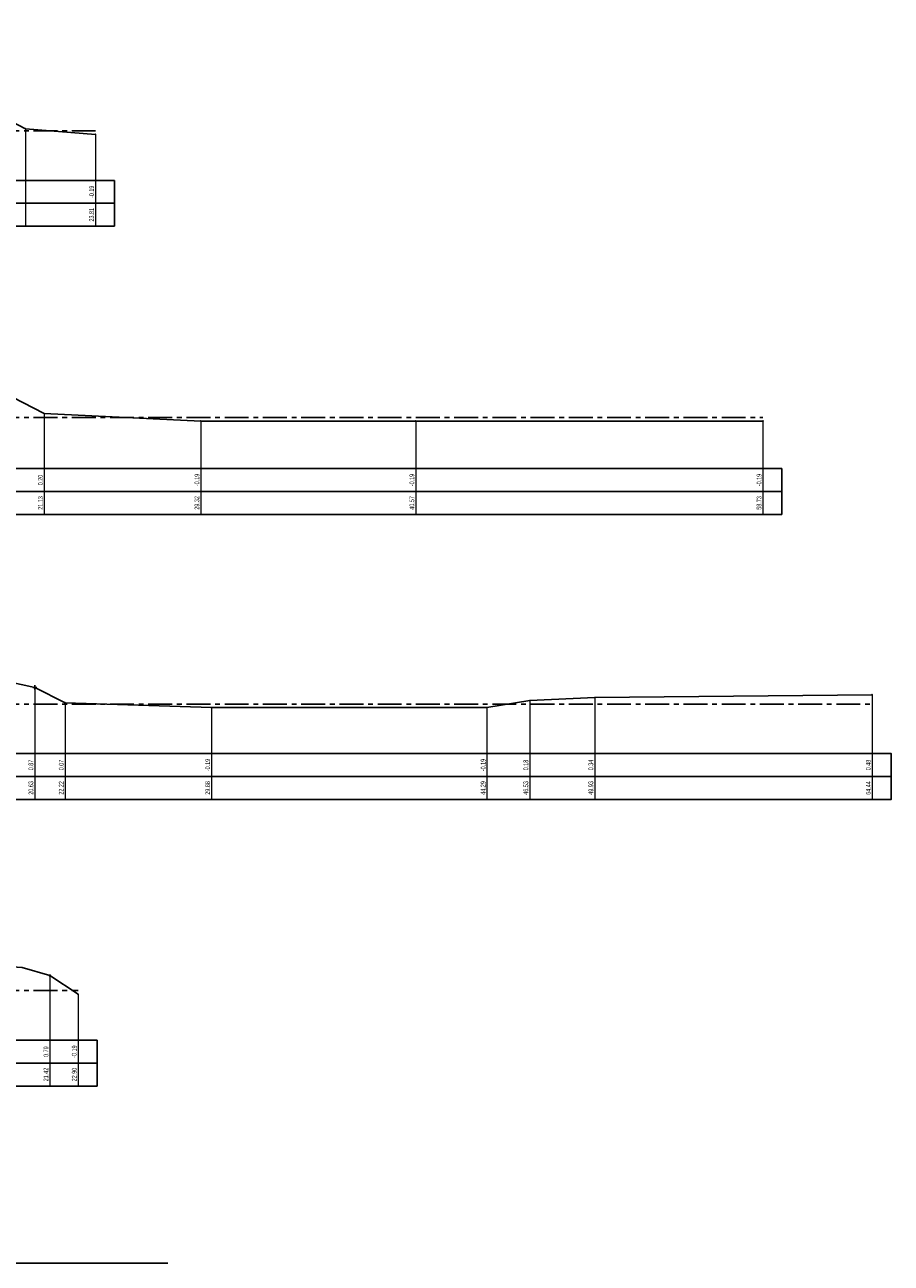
# Model space of a CAD drawing. Header units: metres. Extents: x -7 to 2281, y 7146 to 7816.
# Tile 8 of 29: x 2231 to 2276, y 7347 to 7411. Entities that reach past the tile are written whole.
import ezdxf
from ezdxf.enums import TextEntityAlignment as Align

# ---------------------------------------------------------------- set-up
doc = ezdxf.new("R2010")
doc.units = ezdxf.units.M
doc.linetypes.add('NAP', pattern=[20, 12.5, -2.5, 2.5, -2.5])
for name, color, linetype in [('702', 1, 'Continuous'), ('BS-BINNENTEENLIJN-KPN', 198, 'Continuous'), ('BS-DWP-BALK-TEKST', 7, 'Continuous'), ('BS-HEKWERK-KL-1_5M', 1, 'Continuous'), ('BS-INSTEEK-SLOOT-KPN', 1, 'Continuous'), ('BS-OVERIG-KPN', 1, 'Continuous'), ('BS-RASTER', 255, 'Continuous'), ('BS-WATERLIJN-KPN', 1, 'Continuous'), ('DP-BS-profiel', 2, 'Continuous'), ('DP-Matenbalk', 7, 'Continuous'), ('DP-Matenbalk_bestaandehoogten', 6, 'Continuous'), ('DP-NAP-lijn', 5, 'NAP')]:
    doc.layers.add(name, color=color, linetype=linetype)
doc.layers.add('DP-BS-matenbalk_verlenglijnen', color=253, linetype='Continuous', lineweight=0)

# ---------------------------------------------------------------- blocks, each defined once
blk = doc.blocks.new('123', base_point=(750, -20.1))
at = {"layer": 'BS-HEKWERK-KL-1_5M'}
for points in [[(749.75, -20.35), (750.25, -19.85)], [(750.25, -20.35), (749.75, -19.85)]]:
    blk.add_lwpolyline(points, dxfattribs=at)

msp = doc.modelspace()

# ---------------------------------------------------------------- linework, layer by layer
at = {"layer": 'BS-BINNENTEENLIJN-KPN'}
for p in [(2231.186, 7405.884), (2232.166, 7390.978), (2233.257, 7375.844)]:
    msp.add_point(p, dxfattribs=at)
at = {"layer": 'BS-INSTEEK-SLOOT-KPN'}
msp.add_point((2257.564, 7375.955), dxfattribs=at)
at = {"layer": 'BS-OVERIG-KPN'}
for p in [(2275.48, 7376.26), (2260.965, 7376.114)]:
    msp.add_point(p, dxfattribs=at)
at = {"layer": 'BS-WATERLIJN-KPN'}
for p in [(2234.844, 7405.59), (2240.356, 7390.59), (2251.602, 7390.59), (2269.765, 7390.59), (2240.915, 7375.59), (2255.329, 7375.59), (2233.937, 7360.59)]:
    msp.add_point(p, dxfattribs=at)
at = {"layer": 'DP-BS-matenbalk_verlenglijnen'}
for p, q in [((2231.186, 7405.884), (2231.186, 7400.786)), ((2234.844, 7405.59), (2234.844, 7400.786)), ((2232.166, 7390.978), (2232.166, 7385.703)), ((2240.356, 7390.59), (2240.356, 7385.703)), ((2251.602, 7390.59), (2251.602, 7385.703)), ((2269.765, 7390.59), (2269.765, 7385.703)), ((2232.457, 7361.567), (2232.457, 7355.786)), ((2233.937, 7360.59), (2233.937, 7355.786))]:
    msp.add_line(p, q, dxfattribs=at)
for points in [[(2231.67, 7376.652, 0), (2231.67, 7373.186, 0)], [(2231.67, 7376.652, 0), (2231.67, 7373.186, 0)], [(2275.48, 7376.26, 0), (2275.48, 7373.186, 0)], [(2275.48, 7376.26, 0), (2275.48, 7373.186, 0)], [(2233.257, 7375.844, 0), (2233.257, 7373.186, 0)], [(2233.257, 7375.844, 0), (2233.257, 7373.186, 0)], [(2257.564, 7375.955, 0), (2257.564, 7373.186, 0)], [(2257.564, 7375.955, 0), (2257.564, 7373.186, 0)], [(2260.965, 7376.114, 0), (2260.965, 7373.186, 0)], [(2260.965, 7376.114, 0), (2260.965, 7373.186, 0)], [(2240.915, 7375.59, 0), (2240.915, 7373.186, 0)], [(2240.915, 7375.59, 0), (2240.915, 7373.186, 0)], [(2255.329, 7375.59, 0), (2255.329, 7373.186, 0)], [(2255.329, 7375.59, 0), (2255.329, 7373.186, 0)], [(2231.67, 7373.186, 0), (2231.67, 7371.986, 0)], [(2233.257, 7373.186, 0), (2233.257, 7371.986, 0)], [(2240.915, 7373.186, 0), (2240.915, 7371.986, 0)], [(2255.329, 7373.186, 0), (2255.329, 7371.986, 0)], [(2257.564, 7373.186, 0), (2257.564, 7371.986, 0)], [(2260.965, 7373.186, 0), (2260.965, 7371.986, 0)], [(2275.48, 7373.186, 0), (2275.48, 7371.986, 0)], [(2231.67, 7371.986, 0), (2231.67, 7370.786, 0)], [(2233.257, 7371.986, 0), (2233.257, 7370.786, 0)], [(2240.915, 7371.986, 0), (2240.915, 7370.786, 0)], [(2255.329, 7371.986, 0), (2255.329, 7370.786, 0)], [(2257.564, 7371.986, 0), (2257.564, 7370.786, 0)], [(2260.965, 7371.986, 0), (2260.965, 7370.786, 0)], [(2275.48, 7371.986, 0), (2275.48, 7370.786, 0)]]:
    msp.add_polyline3d(points, dxfattribs=at)
at = {"layer": 'DP-BS-profiel'}
msp.add_line((2228.799, 7346.511), (2238.64, 7346.511), dxfattribs=at)
for points in [[(2180.905, 7404.011, 0), (2182.943, 7404.234, 0), (2183.983, 7404.335, 0), (2199.733, 7408.752, 0), (2200.778, 7408.812, 0), (2202.685, 7409.039, 0), (2205.502, 7409.185, 0), (2211.369, 7411.329, 0), (2212.933, 7411.313, 0), (2220.388, 7407.52, 0), (2228.026, 7407.149, 0), (2229.662, 7406.661, 0), (2231.186, 7405.884, 0), (2234.844, 7405.59, 0)], [(2185.065, 7389.544, 0), (2188.344, 7390.541, 0), (2199.17, 7393.759, 0), (2200.203, 7393.804, 0), (2202.305, 7393.946, 0), (2205.23, 7394.324, 0), (2211.397, 7396.416, 0), (2212.907, 7396.436, 0), (2221.111, 7392.725, 0), (2228.855, 7392.231, 0), (2230.507, 7391.843, 0), (2232.166, 7390.978, 0), (2240.356, 7390.59, 0), (2269.765, 7390.59, 0)], [(2177.8, 7374.306, 0), (2184.141, 7374.363, 0), (2186.739, 7375.279, 0), (2199.142, 7378.764, 0), (2200.132, 7378.796, 0), (2202.265, 7378.911, 0), (2204.864, 7379.132, 0), (2211.545, 7381.331, 0), (2213.284, 7381.234, 0), (2221.443, 7377.603, 0), (2229.667, 7377.085, 0), (2231.67, 7376.652, 0), (2233.257, 7375.844, 0), (2240.915, 7375.59, 0), (2255.329, 7375.59, 0), (2257.564, 7375.955, 0), (2260.965, 7376.114, 0), (2275.48, 7376.26, 0)], [(2183.365, 7359.667, 0), (2184.421, 7360.001, 0), (2197.491, 7363.757, 0), (2198.348, 7363.841, 0), (2200.688, 7363.942, 0), (2204.52, 7364.1, 0), (2211.656, 7366.398, 0), (2213.045, 7366.385, 0), (2222.286, 7362.57, 0), (2231.012, 7361.99, 0), (2232.457, 7361.567, 0), (2233.937, 7360.59, 0)]]:
    msp.add_polyline3d(points, dxfattribs=at)
at = {"layer": 'DP-Matenbalk'}
msp.add_line((2235.844, 7400.786), (2180.905, 7400.786), dxfattribs=at)
for points in [[(2180.905, 7403.186, 0), (2235.844, 7403.186, 0)], [(2235.844, 7400.786, 0), (2235.844, 7403.186, 0)], [(2180.905, 7401.986, 0), (2235.844, 7401.986, 0)], [(2171.612, 7388.103, 0), (2171.612, 7385.703, 0), (2177.612, 7385.703, 0), (2270.765, 7385.703, 0)], [(2171.612, 7388.103, 0), (2270.765, 7388.103, 0)], [(2270.765, 7385.703, 0), (2270.765, 7388.103, 0)], [(2171.612, 7386.903, 0), (2270.765, 7386.903, 0)], [(2269.765, 7386.903, 0), (2269.765, 7386.903, 0)], [(2269.765, 7385.703, 0), (2269.765, 7385.703, 0)], [(2177.8, 7373.186, 0), (2275.48, 7373.186, 0)], [(2275.48, 7370.786, 0), (2276.48, 7370.786, 0), (2276.48, 7373.186, 0), (2275.48, 7373.186, 0)], [(2177.8, 7371.986, 0), (2275.48, 7371.986, 0)], [(2275.48, 7371.986, 0), (2276.48, 7371.986, 0)], [(2275.48, 7370.786, 0), (2177.8, 7370.786, 0)], [(2171.612, 7358.186, 0), (2171.612, 7355.786, 0), (2177.612, 7355.786, 0), (2234.937, 7355.786, 0)], [(2171.612, 7358.186, 0), (2234.937, 7358.186, 0)], [(2234.937, 7355.786, 0), (2234.937, 7358.186, 0)], [(2171.612, 7356.986, 0), (2234.937, 7356.986, 0)], [(2233.937, 7356.986, 0), (2233.937, 7356.986, 0)], [(2233.937, 7355.786, 0), (2233.937, 7355.786, 0)]]:
    msp.add_polyline3d(points, dxfattribs=at)
at = {"layer": 'DP-NAP-lijn', "ltscale": 0.1}
for p, q in [((2171.612, 7405.778), (2234.844, 7405.778)), ((2171.612, 7390.778), (2269.765, 7390.778)), ((2171.612, 7375.778), (2275.48, 7375.778)), ((2171.612, 7360.778), (2233.937, 7360.778))]:
    msp.add_line(p, q, dxfattribs=at)

# ---------------------------------------------------------------- block references
at = {"layer": '702', "xscale": 0.3, "yscale": 0.3, "zscale": 0.3, "rotation": 314.999999}
msp.add_blockref('123', (2231.67, 7376.652), dxfattribs=at)
at = {"layer": 'BS-RASTER', "xscale": 0.15, "yscale": 0.15, "zscale": 0.15, "rotation": 314.999999}
msp.add_blockref('123', (2232.457, 7361.567), dxfattribs=at)

# ---------------------------------------------------------------- texts
at = {"layer": 'BS-DWP-BALK-TEKST', "width": 0.68}
for s, p in [('0.87', (2231.67, 7372.586)), ('0.07', (2233.257, 7372.586)), ('-0.19', (2240.915, 7372.586)), ('-0.19', (2255.329, 7372.586)), ('0.18', (2257.564, 7372.586)), ('0.34', (2260.965, 7372.586)), ('0.48', (2275.48, 7372.586)), ('20.63', (2231.67, 7371.386)), ('22.22', (2233.257, 7371.386)), ('29.88', (2240.915, 7371.386)), ('44.29', (2255.329, 7371.386)), ('46.53', (2257.564, 7371.386)), ('49.93', (2260.965, 7371.386)), ('64.44', (2275.48, 7371.386))]:
    msp.add_text(s, height=0.25, rotation=90, dxfattribs=at).set_placement(p, align=Align.BOTTOM_CENTER)
at = {"layer": 'DP-Matenbalk_bestaandehoogten', "width": 0.68}
for s, p in [('-0.19', (2234.844, 7402.586)), ('23.81', (2234.844, 7401.386)), ('0.20', (2232.166, 7387.503)), ('-0.19', (2240.356, 7387.503)), ('-0.19', (2251.602, 7387.503)), ('-0.19', (2269.765, 7387.503)), ('21.13', (2232.166, 7386.303)), ('29.32', (2240.356, 7386.303)), ('40.57', (2251.602, 7386.303)), ('58.73', (2269.765, 7386.303)), ('0.79', (2232.457, 7357.586)), ('-0.19', (2233.937, 7357.586)), ('21.42', (2232.457, 7356.386)), ('22.90', (2233.937, 7356.386))]:
    msp.add_text(s, height=0.25, rotation=90, dxfattribs=at).set_placement(p, align=Align.BOTTOM_CENTER)

doc.saveas('drawing.dxf')
